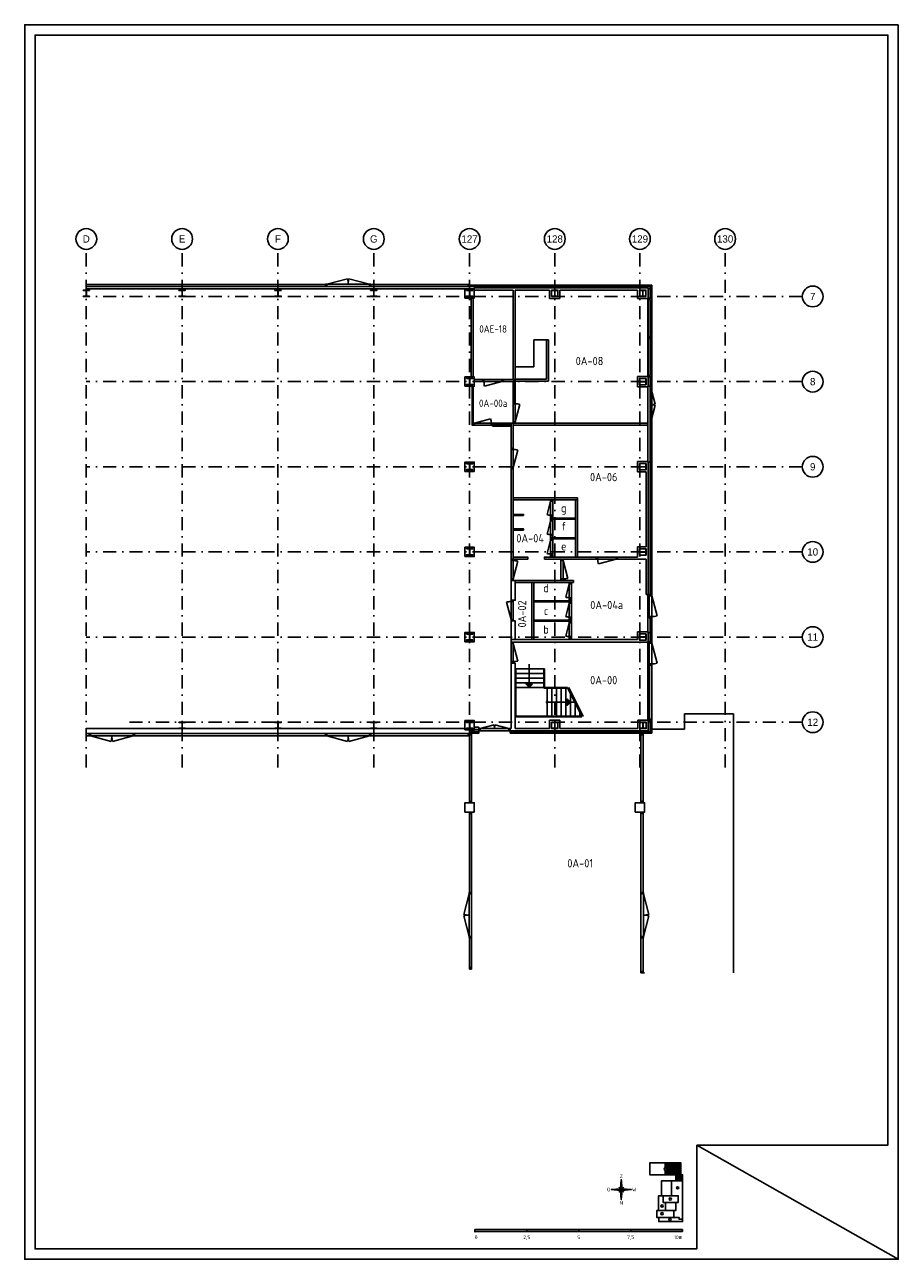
# Model space of a CAD drawing. Header units: millimetres. Extents: x 50336 to 92386, y 87937 to 147387.
import ezdxf
from ezdxf.enums import TextEntityAlignment as Align

# ---------------------------------------------------------------- set-up
doc = ezdxf.new("R2010")
doc.units = ezdxf.units.MM
doc.header["$LTSCALE"] = 50
doc.linetypes.add('DASHDOT', pattern=[25.4, 12.7, -6.35, 0, -6.35])
doc.layers.get('0').update_dxf_attribs({"linetype": 'CONTINUOUS'})
for name, color, linetype in [('04---0-A_5MMTEKST', 4, 'CONTINUOUS'), ('09---0-A_STRAMIEN', 1, 'DASHDOT'), ('74---0--INRSANITAIR', 1, 'CONTINUOUS'), ('AL21----', 6, 'CONTINUOUS'), ('AL22----', 2, 'CONTINUOUS'), ('AL24----', 6, 'CONTINUOUS'), ('AL28----', 3, 'CONTINUOUS'), ('AL31----', 5, 'CONTINUOUS'), ('AL32----', 4, 'CONTINUOUS'), ('BL$2----_Kader-modelspace', 1, 'CONTINUOUS'), ('BL$5----', 1, 'CONTINUOUS'), ('BL$6----', 1, 'CONTINUOUS'), ('BL$8----_TEKST', 3, 'CONTINUOUS')]:
    doc.layers.add(name, color=color, linetype=linetype)
doc.styles.add('5', font='BUROTEXT', dxfattribs={"height": 1000})
doc.styles.add('BURO-012', font='isocp.shx', dxfattribs={"height": 1.2})
doc.styles.add('BURO-025', font='isocp.shx', dxfattribs={"height": 125})
doc.styles.add('BURO-035', font='isocp.shx', dxfattribs={"height": 175})

# ---------------------------------------------------------------- blocks, each defined once
blk = doc.blocks.new('H30DEURE')
blk.add_line((0, 0), (0.966, 0.259))
blk.add_arc((0, 0), 1, 0, 15)
blk = doc.blocks.new('DEUR1020')
at = {"layer": 'AL32----'}
for p, q in [((67, 100), (953, 100)), ((67, 0), (953, 0))]:
    blk.add_line(p, q, dxfattribs=at)
for points in [[(0, 0), (67, 0), (67, 100), (0, 100)], [(1020, 0), (953, 0), (953, 100), (1020, 100)]]:
    blk.add_lwpolyline(points, close=True, dxfattribs=at)
at = {"layer": 'AL32----', "xscale": 886, "yscale": 886, "zscale": 886}
blk.add_blockref('H30DEURE', (67, 100), dxfattribs=at)
blk = doc.blocks.new('DEUR1000')
at = {"layer": 'AL32----'}
for p, q in [((67, 100), (933, 100)), ((67, 0), (933, 0))]:
    blk.add_line(p, q, dxfattribs=at)
for points in [[(0, 0), (67, 0), (67, 100), (0, 100)], [(1000, 0), (933, 0), (933, 100), (1000, 100)]]:
    blk.add_lwpolyline(points, close=True, dxfattribs=at)
at = {"layer": 'AL32----', "xscale": 866, "yscale": 866, "zscale": 866}
blk.add_blockref('H30DEURE', (67, 100), dxfattribs=at)
blk = doc.blocks.new('HE310A')
blk.add_lwpolyline([(-150, 139.5), (-150, 155), (150, 155), (150, 139.5), (31.5, 139.5, 0.4142136), (4.5, 112.5), (4.5, -112.5, 0.4142136), (31.5, -139.5), (150, -139.5), (150, -155), (-150, -155), (-150, -139.5), (-31.5, -139.5, 0.4142136), (-4.5, -112.5), (-4.5, 112.5, 0.4142136), (-31.5, 139.5)], format="xyb", close=True)
blk = doc.blocks.new('H3132051')
at = {"layer": 'AL31----'}
for p, q in [((67, 114), (2113, 114)), ((67, 0), (2113, 0))]:
    blk.add_line(p, q, dxfattribs=at)
for points in [[(0, 0), (67, 0), (67, 114), (0, 114)], [(2180, 0), (2113, 0), (2113, 114), (2180, 114)]]:
    blk.add_lwpolyline(points, close=True, dxfattribs=at)
at = {"layer": 'AL31----', "yscale": 1023, "zscale": 1023}
for p, xscale in [((67, 114), 1023), ((2113, 114), -1023)]:
    blk.add_blockref('H30DEURE', p, dxfattribs=dict(at, xscale=xscale))
blk = doc.blocks.new('H323D1500')
at = {"layer": 'AL32----'}
for p, q in [((67, 100), (1433, 100)), ((67, 0), (1433, 0))]:
    blk.add_line(p, q, dxfattribs=at)
for points in [[(0, 0), (67, 0), (67, 100), (0, 100)], [(1500, 0), (1433, 0), (1433, 100), (1500, 100)]]:
    blk.add_lwpolyline(points, close=True, dxfattribs=at)
at = {"layer": 'AL32----', "yscale": 683, "zscale": 683}
for p, xscale in [((67, 100), 683), ((1433, 100), -683)]:
    blk.add_blockref('H30DEURE', p, dxfattribs=dict(at, xscale=xscale))
blk = doc.blocks.new('DEUR800')
at = {"layer": 'AL32----'}
for p, q in [((67, 100), (733, 100)), ((67, 0), (733, 0))]:
    blk.add_line(p, q, dxfattribs=at)
for points in [[(0, 0), (67, 0), (67, 100), (0, 100)], [(733, 0), (800, 0), (800, 100), (733, 100)]]:
    blk.add_lwpolyline(points, close=True, dxfattribs=at)
at = {"layer": 'AL32----', "xscale": 666, "yscale": 666, "zscale": 666}
blk.add_blockref('H30DEURE', (67, 100), dxfattribs=at)
blk = doc.blocks.new('H322G891')
at = {"layer": 'AL32----'}
for p, q in [((67, 150), (824.66, 150)), ((67, 75), (824.66, 75)), ((67, 0), (824.66, 0))]:
    blk.add_line(p, q, dxfattribs=at)
for points in [[(0, 0), (67, 0), (67, 150), (0, 150)], [(891.66, 0), (824.66, 0), (824.66, 150), (891.66, 150)]]:
    blk.add_lwpolyline(points, close=True, dxfattribs=at)
blk = doc.blocks.new('DEUR935')
at = {"layer": 'AL32----'}
for p, q in [((868, 100), (67, 100)), ((868, 0), (67, 0))]:
    blk.add_line(p, q, dxfattribs=at)
for points in [[(67, 100), (0, 100), (0, 0), (67, 0)], [(935, 100), (868, 100), (868, 0), (935, 0)]]:
    blk.add_lwpolyline(points, close=True, dxfattribs=at)
at = {"layer": 'AL32----', "xscale": -801, "yscale": 801, "zscale": 801, "rotation": 180}
blk.add_blockref('H30DEURE', (67, 0), dxfattribs=at)
blk = doc.blocks.new('H322G1000')
at = {"layer": 'AL32----'}
for p, q in [((67, 100), (953, 100)), ((67, 50), (953, 50)), ((67, 0), (953, 0))]:
    blk.add_line(p, q, dxfattribs=at)
for points in [[(0, 0), (67, 0), (67, 100), (0, 100)], [(1020, 0), (953, 0), (953, 100), (1020, 100)]]:
    blk.add_lwpolyline(points, close=True, dxfattribs=at)
blk = doc.blocks.new('H3131000')
at = {"layer": 'AL31----'}
for p, q in [((1033, 373), (67, 114)), ((67, 114), (1067, 114)), ((67, 0), (1067, 0))]:
    blk.add_line(p, q, dxfattribs=at)
for points in [[(0, 0), (67, 0), (67, 114), (0, 114)], [(1134, 0), (1067, 0), (1067, 114), (1134, 114)]]:
    blk.add_lwpolyline(points, close=True, dxfattribs=at)
blk.add_arc((67, 114), 1000, 0, 15, dxfattribs=at)
blk = doc.blocks.new('Ruimtenr')
at = {"style": 'BURO-035'}
blk.add_attdef('LOKATIENUMMER', text='', height=1, dxfattribs=at).set_placement((0, 0), align=Align.MIDDLE_CENTER)
at = {"color": 2, "style": 'BURO-025', "flags": 1}
blk.add_attdef('GEB-LOK-NUMMER', text='', height=0.75, dxfattribs=at).set_placement((0, -0.25), align=Align.MIDDLE_CENTER)
blk = doc.blocks.new('*U19', base_point=(80977.5, 127212.5))
at = {"color": 0}
for p, q in [((80940, 128033), (80940, 128100)), ((80940, 128100), (81015, 128100)), ((80940, 126392), (80940, 128033)), ((81015, 128033), (80940, 128033)), ((80977.5, 126392, 67), (80977.5, 128033, 67)), ((81015, 128100), (81015, 128033)), ((81015, 126392), (81015, 128033)), ((80940, 126325), (80940, 126392)), ((80940, 126392), (81015, 126392)), ((81015, 126325), (80940, 126325)), ((81015, 126392), (81015, 126325))]:
    blk.add_line(p, q, dxfattribs=at)
blk = doc.blocks.new('*U20', base_point=(80978, 129088))
at = {"color": 0}
for p, q in [((80940, 129975), (80940, 129908)), ((81015, 129975), (80940, 129975)), ((80940, 129908), (81015, 129908)), ((80940, 128267), (80940, 129908)), ((80978, 129908), (81190, 129115)), ((81015, 129908), (81015, 129975)), ((81015, 128267), (81015, 129908)), ((80978, 128267), (81190, 129060)), ((80940, 128200), (80940, 128267)), ((80940, 128267), (81015, 128267)), ((81015, 128200), (80940, 128200)), ((81015, 128267), (81015, 128200))]:
    blk.add_line(p, q, dxfattribs=at)
for centre, start, end in [((80978, 129908), 270, 285), ((80978, 128267), 75, 90)]:
    blk.add_arc(centre, 820, start, end, dxfattribs=at)
blk = doc.blocks.new('PAAL')
at = {"layer": 'AL28----'}
blk.add_lwpolyline([(-225, -225), (225, -225), (225, 225), (-225, 225)], close=True, dxfattribs=at)
blk = doc.blocks.new('Ref_A0-P')
at = {"layer": 'BL$2----_Kader-modelspace', "color": 9}
for p, q in [((841, 0), (647, 110)), ((647, 110), (841, 0))]:
    blk.add_line(p, q, dxfattribs=at)
at = {"layer": 'BL$2----_Kader-modelspace', "color": 1}
blk.add_lwpolyline([(841, 1189), (841, 0), (0, 0), (0, 1189)], close=True, dxfattribs=at)
at = {"layer": 'BL$2----_Kader-modelspace', "color": 9}
blk.add_lwpolyline([(647, 110), (647, 10), (10, 10), (10, 1179), (831, 1179), (831, 110)], close=True, dxfattribs=at)
blk = doc.blocks.new('Kompaspijl')
for p, q in [((9.6, 0), (-9.6, 0)), ((-9.6, 0), (-0.8, -0.8)), ((-9.5, 0), (-9.5, 0)), ((-9.4, 0), (-9.4, 0)), ((-9.3, 0), (-9.3, 0)), ((-9.2, 0), (-9.2, 0)), ((-9, 0.1), (-9, 0)), ((-8.9, 0.1), (-8.9, 0)), ((-8.8, 0.1), (-8.8, 0)), ((-8.7, 0.1), (-8.7, 0)), ((-8.6, 0.1), (-8.6, 0)), ((-8.4, 0.1), (-8.4, 0)), ((-8.3, 0.1), (-8.3, 0)), ((-8.2, 0.1), (-8.2, 0)), ((-8.1, 0.1), (-8.1, 0)), ((-8, 0.1), (-8, 0)), ((-7.8, 0.2), (-7.8, 0)), ((-7.7, 0.2), (-7.7, 0)), ((-7.6, 0.2), (-7.6, 0)), ((-7.5, 0.2), (-7.5, 0)), ((-7.4, 0.2), (-7.4, 0)), ((-7.2, 0.2), (-7.2, 0)), ((-7.1, 0.2), (-7.1, 0)), ((-7, 0.2), (-7, 0)), ((-6.9, 0.2), (-6.9, 0)), ((-6.8, 0.3), (-6.8, 0)), ((-6.6, 0.3), (-6.6, 0)), ((-6.5, 0.3), (-6.5, 0)), ((-6.4, 0.3), (-6.4, 0)), ((-6.3, 0.3), (-6.3, 0)), ((-6.2, 0.3), (-6.2, 0)), ((-6, 0.3), (-6, 0)), ((-5.9, 0.3), (-5.9, 0)), ((-5.8, 0.3), (-5.8, 0)), ((-5.7, 0.4), (-5.7, 0)), ((-5.6, 0.4), (-5.6, 0)), ((-5.4, 0.4), (-5.4, 0)), ((-5.3, 0.4), (-5.3, 0)), ((-5.2, 0.4), (-5.2, 0)), ((-5.1, 0.4), (-5.1, 0)), ((-5, 0.4), (-5, 0)), ((-4.8, 0.4), (-4.8, 0)), ((-4.7, 0.4), (-4.7, 0)), ((-4.6, 0.5), (-4.6, 0)), ((-4.5, 0.5), (-4.5, 0)), ((-4.4, 0.5), (-4.4, 0)), ((-4.2, 0.5), (-4.2, 0)), ((-4.1, 0.5), (-4.1, 0)), ((-4, 0.5), (-4, 0)), ((-3.9, 0.5), (-3.9, 0)), ((-3.8, 0.5), (-3.8, 0)), ((-3.6, 0.5), (-3.6, 0)), ((-3.5, 0.6), (-3.5, 0)), ((-3.4, 0.6), (-3.4, 0)), ((-3.3, 0.6), (-3.3, 0)), ((-3.2, 0.6), (-3.2, 0)), ((-3, 0.6), (-3, 0)), ((-2.9, 0.6), (-2.9, 0)), ((-2.8, 0.6), (-2.8, 0)), ((-2.7, 0.6), (-2.7, 0)), ((-2.6, 0.6), (-2.6, 0)), ((2.4, 2.4), (-2.4, -2.4)), ((2.4, -2.4), (-2.4, 2.4)), ((-2.4, 0.7), (-2.4, 0)), ((-2.3, 0.7), (-2.3, 0)), ((-2.2, 0.7), (-2.2, 0)), ((-2.1, 0.7), (-2.1, 0)), ((-2, 0.7), (-2, 0)), ((-1.8, 0.7), (-1.8, 0)), ((-1.7, 0.7), (-1.7, 0)), ((-1.6, 0.7), (-1.6, 0)), ((-1.5, 0.7), (-1.5, 0)), ((-1.4, 0.7), (-1.4, 0)), ((-1.2, 0.8), (-1.2, 0)), ((-1.1, 0.8), (-1.1, 0)), ((-1, 0.8), (-1, 0)), ((-0.9, 0.8), (-0.9, 0)), ((-0.8, 0.8), (0, 9.6)), ((-0.8, 0.8), (-0.8, 0)), ((-0.6, 0.6), (-0.6, 0)), ((-0.5, 0.5), (-0.5, 0)), ((-0.4, 0.4), (-0.4, 0)), ((-0.3, 0.3), (-0.3, 0)), ((-0.2, 0.2), (-0.2, 0)), ((0, -9.6), (0, 9.6)), ((0, 0), (0, 0)), ((0.1, 8.7), (0.1, 0.1)), ((0.2, 7.4), (0.2, 0.2)), ((0.3, 6.1), (0.3, 0.3)), ((0.4, 4.8), (0.4, 0.4)), ((0.6, 3.4), (0.6, 0.6)), ((0.7, 2.1), (0.7, 0.7)), ((0.8, 0.8), (9.6, 0)), ((-0.8, -0.8), (-0.8, -1.2)), ((-0.6, -0.6), (-0.6, -2.6)), ((-0.5, -0.5), (-0.5, -3.9)), ((-0.4, -0.4), (-0.4, -5.2)), ((-0.3, -0.3), (-0.3, -6.5)), ((-0.2, -0.2), (-0.2, -7.8)), ((0, 0), (0, -9.2)), ((0.8, -0.8), (0, -9.6)), ((0.1, 0), (0.1, -0.1)), ((0.2, 0), (0.2, -0.2)), ((0.3, 0), (0.3, -0.3)), ((0.4, 0), (0.4, -0.4)), ((0.6, 0), (0.6, -0.6)), ((0.7, 0), (0.7, -0.7)), ((0.8, 0), (0.8, -0.8)), ((0.9, 0), (0.9, -0.8)), ((1, 0), (1, -0.8)), ((1.2, 0), (1.2, -0.8)), ((1.3, 0), (1.3, -0.8)), ((1.4, 0), (1.4, -0.7)), ((1.5, 0), (1.5, -0.7)), ((1.6, 0), (1.6, -0.7)), ((1.8, 0), (1.8, -0.7)), ((1.9, 0), (1.9, -0.7)), ((2, 0), (2, -0.7)), ((2.1, 0), (2.1, -0.7)), ((2.2, 0), (2.2, -0.7)), ((2.4, 0), (2.4, -0.7)), ((2.5, 0), (2.5, -0.6)), ((2.6, 0), (2.6, -0.6)), ((2.7, 0), (2.7, -0.6)), ((2.8, 0), (2.8, -0.6)), ((3, 0), (3, -0.6)), ((3.1, 0), (3.1, -0.6)), ((3.2, 0), (3.2, -0.6)), ((3.3, 0), (3.3, -0.6)), ((3.4, 0), (3.4, -0.6)), ((3.6, 0), (3.6, -0.5)), ((3.7, 0), (3.7, -0.5)), ((3.8, 0), (3.8, -0.5)), ((3.9, 0), (3.9, -0.5)), ((4, 0), (4, -0.5)), ((4.2, 0), (4.2, -0.5)), ((4.3, 0), (4.3, -0.5)), ((4.4, 0), (4.4, -0.5)), ((4.5, 0), (4.5, -0.5)), ((4.6, 0), (4.6, -0.5)), ((4.8, 0), (4.8, -0.4)), ((4.9, 0), (4.9, -0.4)), ((5, 0), (5, -0.4)), ((5.1, 0), (5.1, -0.4)), ((5.2, 0), (5.2, -0.4)), ((5.4, 0), (5.4, -0.4)), ((5.5, 0), (5.5, -0.4)), ((5.6, 0), (5.6, -0.4)), ((5.7, 0), (5.7, -0.4)), ((5.8, 0), (5.8, -0.3)), ((6, 0), (6, -0.3)), ((6.1, 0), (6.1, -0.3)), ((6.2, 0), (6.2, -0.3)), ((6.3, 0), (6.3, -0.3)), ((6.4, 0), (6.4, -0.3)), ((6.6, 0), (6.6, -0.3)), ((6.7, 0), (6.7, -0.3)), ((6.8, 0), (6.8, -0.3)), ((6.9, 0), (6.9, -0.2)), ((7, 0), (7, -0.2)), ((7.2, 0), (7.2, -0.2)), ((7.3, 0), (7.3, -0.2)), ((7.4, 0), (7.4, -0.2)), ((7.5, 0), (7.5, -0.2)), ((7.6, 0), (7.6, -0.2)), ((7.8, 0), (7.8, -0.2)), ((7.9, 0), (7.9, -0.2)), ((8, 0), (8, -0.1)), ((8.1, 0), (8.1, -0.1)), ((8.2, 0), (8.2, -0.1)), ((8.4, 0), (8.4, -0.1)), ((8.5, 0), (8.5, -0.1)), ((8.6, 0), (8.6, -0.1)), ((8.7, 0), (8.7, -0.1)), ((8.8, 0), (8.8, -0.1)), ((9, 0), (9, -0.1)), ((9.1, 0), (9.1, 0)), ((9.2, 0), (9.2, 0)), ((9.3, 0), (9.3, 0)), ((9.4, 0), (9.4, 0)), ((9.6, 0), (9.6, 0))]:
    blk.add_line(p, q)
for points in [[(0, 0), (-0.8, 0.8), (-9.6, 0), (0, 0)], [(0, 0), (-0.8, -0.8), (0, -9.6)], [(0, 0), (0.8, 0.8), (0, 9.6)], [(0, 0), (0.8, -0.8), (9.6, 0), (0, 0)]]:
    blk.add_lwpolyline(points, close=True)
at = {"style": 'BURO-035'}
for tag, p in [('KR-1', (0, 12.8)), ('KR-4', (-12, 0)), ('KR-2', (12.4, 0)), ('KR-3', (0, -12.8))]:
    blk.add_attdef(tag, text='', height=3.5, dxfattribs=at).set_placement(p, align=Align.MIDDLE_CENTER)
blk = doc.blocks.new('TR_50')
at = {"layer": 'BL$6----'}
for p, q in [((183.4, 71.6), (183.4, 66.8)), ((183.4, 64.6), (183.4, 60.1)), ((193.5, 54.4), (200.1, 54.4)), ((200.1, 7.5), (0.1, 7.5)), ((0.1, 7.5), (0.1, 5.5)), ((0.1, 5.5), (200.1, 5.5)), ((50.1, 7.5), (50.1, 5.5)), ((100.1, 7.5), (100.1, 5.5)), ((150.1, 7.5), (150.1, 5.5)), ((200.1, 5.5), (200.1, 7.5))]:
    blk.add_line(p, q, dxfattribs=at)
for points in [[(198.4, 60.1), (198.4, 71.6), (168.5, 71.6), (168.5, 60.1)], [(200.1, 17.3), (196.7, 17.3), (196.7, 19.1), (191.5, 19.1), (191.5, 25.7), (193.4, 25.7), (193.4, 33.5), (195.9, 33.5), (195.9, 40), (189.3, 40), (189.3, 54.4), (193.5, 54.4), (193.5, 60.1), (200.1, 60.1)], [(189.3, 54.4), (189.3, 40), (179.9, 40), (179.9, 54.4)], [(177.1, 40), (181.3, 40), (181.3, 33.5), (183.6, 33.5), (183.6, 25.7), (177, 25.7), (177, 40)], [(195.9, 40), (195.9, 33.5), (181.3, 33.5), (181.3, 40)], [(191.5, 25.7), (191.5, 19.1), (175.1, 19.1), (175.1, 25.7)], [(191.5, 19.1), (196.7, 19.1), (196.7, 17.3), (200.1, 17.3), (200.1, 15), (177.1, 15), (177.1, 19.1)]]:
    blk.add_lwpolyline(points, close=True, dxfattribs=at)
for centre in [(183.4, 65.7), (195.3, 47.6), (188.2, 36.8), (180.3, 30.1), (180.3, 22.6), (187.9, 17.1)]:
    blk.add_circle(centre, 1.08, dxfattribs=at)
blk.add_point((0.1, 5.5), dxfattribs=at)
blk.add_point((0.1, 5.5), dxfattribs=at)
for points in [[(50.1, 7.5), (50.1, 5.5), (100.1, 7.5), (100.1, 5.5)], [(150.1, 7.5), (150.1, 5.5), (200.1, 7.5), (200.1, 5.5)]]:
    blk.add_solid(points, dxfattribs=at)
at = {"layer": 'BL$5----'}
ref = blk.add_blockref('Kompaspijl', (141, 45.9), dxfattribs=at)
ref.add_attrib('KR-1', 'Z', dxfattribs={"height": 3.5, "style": 'BURO-035'}).set_placement((141, 58.7), align=Align.MIDDLE_CENTER)
ref.add_attrib('KR-2', 'W', dxfattribs={"height": 3.5, "style": 'BURO-035'}).set_placement((153.4, 45.9), align=Align.MIDDLE_CENTER)
ref.add_attrib('KR-3', 'N', dxfattribs={"height": 3.5, "style": 'BURO-035'}).set_placement((141, 33.1), align=Align.MIDDLE_CENTER)
ref.add_attrib('KR-4', 'O', dxfattribs={"height": 3.5, "style": 'BURO-035'}).set_placement((129, 45.9), align=Align.MIDDLE_CENTER)
at = {"layer": 'BL$6----', "style": 'BURO-012'}
for s, p in [('A', (183.4, 65.7)), ('B', (195.3, 47.6)), ('C', (188.2, 36.8)), ('C', (180.3, 30.1)), ('D', (180.3, 22.6)), ('E', (187.9, 17.1))]:
    blk.add_text(s, height=1.2, dxfattribs=at).set_placement(p, align=Align.MIDDLE)
at = {"layer": 'BL$6----', "style": 'BURO-035'}
blk.add_text('0', height=3.5, dxfattribs=at).set_placement((0, 0), align=Align.MIDDLE_LEFT)
for s, p in [('2,5', (50.1, 0)), ('5', (100.1, -0.1)), ('7,5', (150.1, 0.1))]:
    blk.add_text(s, height=3.5, dxfattribs=at).set_placement(p, align=Align.MIDDLE_CENTER)
blk.add_text('10m', height=3.5, dxfattribs=at).set_placement((200, 0), align=Align.MIDDLE_RIGHT)

msp = doc.modelspace()

# ---------------------------------------------------------------- hatches: boundary and pattern name
at = {"layer": 'BL$6----'}
h = msp.add_hatch(dxfattribs=at)
h.set_pattern_fill('ANSI31', color=256, scale=10)
h.paths.add_polyline_path([(81919, 92578), (81172, 92578), (81172, 92338, -0.405061), (81225, 92284, -0.405061), (81172, 92230), (81172, 92003), (81919, 92003)])
h = msp.add_hatch(dxfattribs=at)
h.set_pattern_fill('ANSI31', color=256, scale=10)
h.paths.add_polyline_path([(82007, 92003), (81675, 92003), (81675, 91718), (82007, 91718)])

# ---------------------------------------------------------------- linework, layer by layer
at = {"layer": '09---0-A_STRAMIEN'}
for p, q in [((53300, 111612), (53300, 136566)), ((57912, 111612), (57912, 136566)), ((62525, 111612), (62525, 136566)), ((67138, 111612), (67138, 136566)), ((71750, 111612), (71750, 136566)), ((75850, 111612), (75850, 136566)), ((79950, 111612), (79950, 136566)), ((84050, 111612), (84050, 136566)), ((87766, 134300), (53300, 134300)), ((87766, 130200), (53300, 130200)), ((87766, 126100), (53300, 126100)), ((87766, 122000), (53300, 122000)), ((87766, 117900), (53300, 117900)), ((87766, 113800), (55366, 113800))]:
    msp.add_line(p, q, dxfattribs=at)
at = {"layer": '09---0-A_STRAMIEN', "linetype": 'Continuous'}
for centre in [(53300, 137070), (57912, 137070), (62525, 137070), (67138, 137070), (71750, 137070), (75850, 137070), (79950, 137070), (84050, 137070), (88266, 134300), (88266, 130200), (88266, 126100), (88266, 122000), (88266, 117900), (88266, 113800)]:
    msp.add_circle(centre, 500, dxfattribs=at)
at = {"layer": '74---0--INRSANITAIR'}
for p, q in [((74850, 132220), (75550, 132220)), ((74850, 132220), (74850, 130920)), ((75450, 132220), (75450, 130320)), ((75550, 132220), (75550, 130220)), ((73950, 130920), (74850, 130920)), ((73950, 130320), (75450, 130320)), ((73950, 130220), (75550, 130220))]:
    msp.add_line(p, q, dxfattribs=at)
at = {"layer": 'AL21----'}
for p, q in [((80440, 129975), (80345, 129975)), ((80440, 126325), (80345, 126325))]:
    msp.add_line(p, q, dxfattribs=at)
at = {"layer": 'AL21----', "linetype": 'Continuous'}
for p, q in [((80440, 129975), (80515, 129975)), ((80440, 128100), (80440, 128200)), ((80440, 128200), (80515, 128200)), ((80515, 128100), (80440, 128100)), ((80515, 128100), (80515, 128200)), ((84450, 114200), (82090, 114200)), ((82090, 114200), (82090, 113465)), ((84450, 101725), (84450, 114200)), ((82090, 113465), (80515, 113465))]:
    msp.add_line(p, q, dxfattribs=at)
at = {"layer": 'AL21----'}
for points in [[(80515, 134225), (80440, 134225), (80440, 134775), (80515, 134775)], [(80515, 130425), (80440, 130425), (80440, 129975), (80515, 129975)], [(80515, 126325), (80440, 126325), (80440, 119950), (80515, 119950)], [(80515, 118125), (80440, 118125), (80440, 117675), (80515, 117675)]]:
    msp.add_lwpolyline(points, close=True, dxfattribs=at)
at = {"layer": 'AL22----'}
for p, q in [((80340, 134710), (71975, 134710)), ((71975, 134710), (71975, 134610)), ((71975, 134610), (73850, 134610)), ((73850, 134610), (73850, 130300)), ((73950, 130300), (73950, 134610)), ((75600, 134610), (73950, 134610)), ((75600, 134610), (75600, 134200)), ((75700, 134610), (75700, 134300)), ((75700, 134610), (76000, 134610)), ((76000, 134300), (76000, 134610)), ((76100, 134610), (79840, 134610)), ((76100, 134200), (76100, 134610)), ((79840, 134610), (79840, 134200)), ((79940, 134610), (80240, 134610)), ((79940, 134610), (79940, 134300)), ((80240, 134300), (80240, 134610)), ((80340, 134200), (80340, 134710)), ((75600, 134200), (76100, 134200)), ((75700, 134300), (76000, 134300)), ((79840, 134200), (80340, 134200)), ((79940, 134300), (80240, 134300)), ((73850, 130300), (73950, 130300)), ((79835, 130450), (80345, 130450)), ((79835, 129950), (79835, 130450)), ((79935, 130350), (80245, 130350)), ((79935, 130050), (79935, 130350)), ((80245, 130350), (80245, 130050)), ((80345, 130450), (80345, 129950)), ((80345, 129950), (79835, 129950)), ((80245, 130050), (79935, 130050)), ((79835, 125850), (79835, 126350)), ((79835, 126350), (80345, 126350)), ((79935, 126250), (80245, 126250)), ((79935, 125950), (79935, 126250)), ((80245, 126250), (80245, 125950)), ((80345, 121750), (80345, 126350)), ((80245, 125850), (79835, 125850)), ((80245, 125950), (79935, 125950)), ((80245, 125850), (80245, 122250)), ((79835, 122250), (80245, 122250)), ((79835, 121750), (79835, 122250)), ((79935, 122150), (80245, 122150)), ((79935, 121850), (79935, 122150)), ((80245, 122150), (80245, 121850)), ((79835, 121750), (78870, 121750)), ((78870, 121750), (78870, 121650)), ((78870, 121650), (80245, 121650)), ((80245, 121850), (79935, 121850)), ((80245, 121650), (80245, 119950)), ((80345, 119950), (80345, 121750)), ((80245, 119950), (80345, 119950)), ((79835, 117775), (73750, 117775)), ((73750, 117775), (73750, 117650)), ((79835, 118150), (80345, 118150)), ((79835, 117775), (79835, 118150)), ((79935, 118050), (80245, 118050)), ((79935, 117750), (79935, 118050)), ((80245, 117750), (79935, 117750)), ((80245, 118050), (80245, 117750)), ((80345, 118150), (80345, 117650)), ((73750, 117650), (80345, 117650)), ((73750, 116650), (73750, 113490)), ((73950, 116650), (73750, 116650)), ((73950, 113490), (73950, 116650)), ((71975, 113555), (71975, 113455)), ((72200, 113555), (71975, 113555)), ((72200, 113555), (72200, 113275)), ((72200, 113455), (72200, 113555)), ((75600, 113490), (75600, 113900)), ((76100, 113900), (75600, 113900)), ((75700, 113800), (75700, 113490)), ((76000, 113800), (75700, 113800)), ((76000, 113490), (76000, 113800)), ((76100, 113490), (76100, 113900)), ((80350, 113900), (79850, 113900)), ((79850, 113490), (79850, 113900)), ((80250, 113800), (79950, 113800)), ((79950, 113800), (79950, 113490)), ((80250, 113490), (80250, 113800)), ((80350, 113390), (80350, 113900)), ((71975, 113455), (72200, 113455)), ((73750, 113490), (73700, 113490)), ((73700, 113490), (73700, 113275)), ((73700, 113425), (73700, 113275)), ((73700, 113390), (80350, 113390)), ((75600, 113490), (73950, 113490)), ((75700, 113490), (76000, 113490)), ((75850, 113490), (75700, 113490)), ((79850, 113490), (76100, 113490))]:
    msp.add_line(p, q, dxfattribs=at)
for points in [[(71925, 130425), (71925, 134225), (71825, 134225), (71825, 130425)], [(71975, 130200), (72375, 130200), (72375, 130300), (71975, 130300)], [(73375, 130200), (73950, 130200), (73950, 130300), (73375, 130300)], [(71930, 128100), (71930, 129975), (71880, 129975), (71880, 128100)], [(73850, 127000), (73850, 128200), (73750, 128200), (73750, 127000)], [(73850, 128100), (80330, 128100), (80330, 128200), (73850, 128200)], [(73750, 126000), (73750, 121650), (73850, 121650), (73850, 126000)], [(76950, 124605), (73850, 124605), (73850, 124505), (76950, 124505)], [(76950, 121750), (76950, 124505), (76850, 124505), (76850, 121750)], [(74350, 123755), (73850, 123755), (73850, 123805), (74350, 123805)], [(75750, 123705), (75750, 123620), (75650, 123620), (75650, 123705)], [(74350, 123055), (73850, 123055), (73850, 123105), (74350, 123105)], [(76850, 123570), (75650, 123570), (75650, 123620), (76850, 123620)], [(75750, 122770), (75750, 122685), (75650, 122685), (75650, 122770)], [(76850, 122635), (75650, 122635), (75650, 122685), (76850, 122685)], [(73850, 121650), (74550, 121650), (74550, 121750), (73850, 121750)], [(75350, 121650), (77850, 121650), (77850, 121750), (75350, 121750)], [(75750, 121835), (75750, 121750), (75650, 121750), (75650, 121835)], [(73750, 120630), (73750, 119675), (73950, 119675), (73950, 120630)], [(76750, 120630), (73950, 120630), (73950, 120530), (76750, 120530)], [(74850, 117775), (74850, 120530), (74750, 120530), (74750, 117775)], [(74850, 119595), (76650, 119595), (76650, 119645), (74850, 119645)], [(76550, 119730), (76550, 119645), (76650, 119645), (76650, 119730)], [(73750, 118675), (73750, 117775), (73950, 117775), (73950, 118675)], [(74850, 118660), (76650, 118660), (76650, 118710), (74850, 118710)], [(76550, 118795), (76550, 118710), (76650, 118710), (76650, 118795)], [(76550, 117860), (76550, 117775), (76650, 117775), (76650, 117860)]]:
    msp.add_lwpolyline(points, close=True, dxfattribs=at)
at = {"layer": 'AL24----', "linetype": 'Continuous'}
for p, q in [((74625, 116601), (74625, 115475)), ((75350, 116375), (73950, 116375)), ((75325, 116150), (73975, 116150)), ((75325, 116375), (75325, 115445)), ((75350, 115475), (75350, 116375)), ((75325, 115925), (73975, 115925)), ((75325, 115700), (73975, 115700)), ((75325, 115475), (73975, 115475)), ((76468, 115475), (75350, 115475)), ((75482, 115445), (75482, 114095)), ((75707, 115445), (75707, 114095)), ((75932, 115445), (75932, 114095)), ((76157, 115445), (76157, 114095)), ((76382, 115445), (76382, 114095)), ((75482, 114770), (76814, 114770)), ((76607, 115193), (76607, 114095)), ((76832, 114734), (76832, 114095)), ((77057, 114276), (77057, 114095))]:
    msp.add_line(p, q, dxfattribs=at)
at = {"layer": 'AL24----'}
for p, q in [((76468, 115475), (77158, 114070)), ((76527, 115470), (77214, 114070))]:
    msp.add_line(p, q, dxfattribs=at)
at = {"layer": 'AL24----', "linetype": 'Continuous'}
for points in [[(73950, 116375), (73950, 114065)], [(73975, 116375), (73975, 114095)], [(75325, 115445), (76483, 115445)], [(73950, 114065), (77145, 114065)], [(73975, 114095), (77145, 114095)]]:
    msp.add_lwpolyline(points, dxfattribs=at)
for points in [[(74784, 115634), (74625, 115475), (74466, 115634)], [(76448, 114929), (76607, 114770), (76448, 114611)]]:
    msp.add_lwpolyline(points, close=True, dxfattribs=at)
msp.add_circle((75482, 114770), 37.1, dxfattribs=at)
at = {"layer": 'AL24----'}
for points in [[(74784, 115634), (74466, 115634), (74625, 115475)], [(76607, 114770), (76448, 114929), (76448, 114611)]]:
    msp.add_solid(points, dxfattribs=at)
at = {"layer": 'AL28----'}
for p, q in [((80515, 134775), (80515, 134850)), ((80330, 130425), (80330, 134225)), ((80330, 126350), (80330, 129950)), ((80515, 119950), (80330, 119950)), ((80330, 118125), (80330, 119950)), ((80340, 118125), (80515, 118125)), ((80330, 113900), (80330, 117675)), ((80340, 117675), (80515, 117675)), ((53300, 113500), (55366, 113500)), ((55366, 113500), (71525, 113500))]:
    msp.add_line(p, q, dxfattribs=at)
for points in [[(71525, 134675), (53300, 134675)], [(80515, 134850), (71750, 134850), (71750, 134775), (80515, 134775)]]:
    msp.add_lwpolyline(points, dxfattribs=at)
for points in [[(71525, 134225), (71975, 134225), (71975, 134675), (71525, 134675)], [(71525, 129975), (71975, 129975), (71975, 130425), (71525, 130425)], [(71525, 125875), (71975, 125875), (71975, 126325), (71525, 126325)], [(71525, 121775), (71975, 121775), (71975, 122225), (71525, 122225)], [(71525, 117675), (71975, 117675), (71975, 118125), (71525, 118125)], [(71525, 113425), (71975, 113425), (71975, 113875), (71525, 113875)], [(80346, 113882), (80346, 113807), (80440, 113807), (80440, 113275), (80515, 113275), (80515, 113882)], [(71750, 113275), (72200, 113275), (72200, 113350), (71750, 113350)], [(73700, 113275), (80440, 113275), (80440, 113350), (73700, 113350)]]:
    msp.add_lwpolyline(points, close=True, dxfattribs=at)
at = {"layer": 'AL31----'}
for p, q in [((71675, 134775), (71675, 134875)), ((80340, 134675), (80465, 134675)), ((80340, 130425), (80340, 134225)), ((80515, 134225), (80340, 134225)), ((80440, 134150), (80340, 134150)), ((80440, 134150), (80440, 130500)), ((80515, 134225), (80515, 130425)), ((80340, 132375), (80440, 132375)), ((80340, 132325), (80440, 132325)), ((80340, 132275), (80440, 132275)), ((80340, 130500), (80440, 130500)), ((80340, 130425), (80515, 130425)), ((80440, 118816), (80440, 118125)), ((80515, 118816), (80515, 118125)), ((80415, 113882), (80415, 116541)), ((80415, 116541), (80515, 116541)), ((80515, 116541), (80515, 113882)), ((80415, 113950), (80515, 113950)), ((80415, 113882), (80515, 113882)), ((71675, 113150), (71675, 113250)), ((71750, 109925), (71750, 113275)), ((71850, 113275), (71750, 113275)), ((71850, 113200), (71750, 113200)), ((71850, 113275), (71850, 109925)), ((80000, 113275), (80000, 109925)), ((80000, 113275), (80100, 113275)), ((80000, 113200), (80100, 113200)), ((80100, 113275), (80100, 109925)), ((71750, 110000), (71850, 110000)), ((80100, 110000), (80000, 110000)), ((71750, 109925), (71850, 109925)), ((71750, 105600), (71750, 109475)), ((71850, 109475), (71750, 109475)), ((71850, 109400), (71750, 109400)), ((71850, 109475), (71850, 105600)), ((80100, 109925), (80000, 109925)), ((80000, 109475), (80000, 105600)), ((80000, 109475), (80100, 109475)), ((80000, 109400), (80100, 109400)), ((80100, 109475), (80100, 105600)), ((71750, 101910), (71750, 103420)), ((71850, 103420), (71850, 101910)), ((80000, 101725), (80000, 103420)), ((80100, 103420), (80100, 101725)), ((71750, 101985), (71850, 101985)), ((71750, 101910), (71850, 101910)), ((80000, 101800), (80100, 101800)), ((80000, 101725), (80175, 101725))]:
    msp.add_line(p, q, dxfattribs=at)
for points in [[(64818, 134875), (64818, 134775), (53300, 134775)], [(53300, 134875), (64818, 134875)], [(71750, 113250), (71750, 113150), (53300, 113150)], [(53300, 113250), (71750, 113250)]]:
    msp.add_lwpolyline(points, dxfattribs=at)
msp.add_lwpolyline([(71750, 134875), (66998, 134875), (66998, 134775), (71750, 134775)], close=True, dxfattribs=at)

# ---------------------------------------------------------------- block references
for name, p in [('H3132051', (64818, 134775)), ('H322G891', (72858, 128050)), ('H323D1500', (72200, 113390)), ('PAAL', (71750, 109700)), ('PAAL', (79950, 109700))]:
    msp.add_blockref(name, p)
for name, p, rotation in [('DEUR1000', (73375, 130300), 180), ('H322G1000', (73950, 129200), 90), ('DEUR1020', (76150, 121650), 270), ('DEUR1020', (78870, 121750), 180), ('DEUR1000', (73850, 118675), 90), ('H3131000', (80401, 119950), 270), ('DEUR1000', (73750, 117650), 270), ('H3131000', (80401, 117675), 270), ('H3132051', (80000, 105600), 270)]:
    msp.add_blockref(name, p, dxfattribs=dict(rotation=rotation))
at = {"xscale": -1}
for name, p, rotation in [('DEUR1000', (73850, 128200), 270), ('DEUR935', (71923, 128200), 180), ('DEUR1000', (73750, 126000), 270), ('DEUR800', (75750, 124505), 90), ('DEUR800', (75750, 123570), 90), ('DEUR800', (75750, 122635), 90), ('DEUR1020', (73750, 120630), 270), ('DEUR800', (76650, 120530), 90), ('DEUR800', (76650, 119595), 90), ('DEUR800', (76650, 118660), 90), ('H3132051', (53440, 113250), 180), ('H3132051', (64818, 113250), 180), ('H3132051', (71850, 105600), 90)]:
    msp.add_blockref(name, p, dxfattribs=dict(at, rotation=rotation))
at = {"layer": 'AL28----'}
for p in [(53300, 134455), (57912, 134455), (62525, 134455), (67138, 134455), (71750, 134455), (75850, 134455), (80090, 134455), (71750, 130205), (71750, 126105), (71750, 122005), (71750, 117905), (57912, 113645), (62525, 113645), (67138, 113645), (71750, 113645), (75850, 113645), (80100, 113645)]:
    msp.add_blockref('HE310A', p, dxfattribs=at)
at = {"layer": 'AL28----', "rotation": 90}
for p in [(80090, 130200), (80090, 126100), (80090, 122000), (80090, 117900)]:
    msp.add_blockref('HE310A', p, dxfattribs=at)
at = {"layer": 'AL31----'}
for name, p in [('*U20', (80478, 129088)), ('*U19', (80478, 127212))]:
    msp.add_blockref(name, p, dxfattribs=at)
at = {"layer": 'BL$2----_Kader-modelspace', "xscale": 50, "yscale": 50, "zscale": 50}
msp.add_blockref('Ref_A0-P', (50336, 87937), dxfattribs=at)
at = {"layer": 'BL$6----', "xscale": 50, "yscale": 50, "zscale": 50}
msp.add_blockref('TR_50', (72000, 89000), dxfattribs=at)
at = {"layer": 'BL$8----_TEKST', "linetype": 'Continuous'}
for p, xscale, yscale, zscale, values in [((72884, 132735), 350, 350, 350, {'LOKATIENUMMER': '0AE-18'}), ((77522, 131192), 400, 400, 400, {'LOKATIENUMMER': '0A-08'}), ((72884, 129159), 350, 350, 350, {'LOKATIENUMMER': '0A-00a'}), ((78206, 125604), 400, 400, 400, {'LOKATIENUMMER': '0A-06'}), ((76284, 124112), 400, 400, 400, {'LOKATIENUMMER': 'g'}), ((76284, 123239), 400, 400, 400, {'LOKATIENUMMER': 'f'}), ((74665, 122658), 400, 400, 400, {'LOKATIENUMMER': '0A-04'}), ((76284, 122275), 400, 400, 400, {'LOKATIENUMMER': 'e'}), ((75431, 120260), 400, 400, 400, {'LOKATIENUMMER': 'd'}), ((78350, 119444), 400, 400, 400, {'LOKATIENUMMER': '0A-04a'}), ((75431, 119162), 400, 400, 400, {'LOKATIENUMMER': 'c'}), ((75431, 118266), 400, 400, 400, {'LOKATIENUMMER': 'b'}), ((78206, 115826), 400, 400, 400, {'LOKATIENUMMER': '0A-00'})]:
    msp.add_blockref('Ruimtenr', p, dxfattribs=dict(at, xscale=xscale, yscale=yscale, zscale=zscale)).add_auto_attribs(values)
at = {"layer": 'BL$8----_TEKST', "linetype": 'Continuous', "xscale": 400, "yscale": 400, "zscale": 400, "rotation": 90}
msp.add_blockref('Ruimtenr', (74276, 119015), dxfattribs=at).add_auto_attribs({'LOKATIENUMMER': '0A-02'})
at = {"layer": 'BL$8----_TEKST', "xscale": 400, "yscale": 400, "zscale": 400}
msp.add_blockref('Ruimtenr', (77075, 107008), dxfattribs=at).add_auto_attribs({'LOKATIENUMMER': '0A-01'})

# ---------------------------------------------------------------- texts
at = {"layer": '04---0-A_5MMTEKST', "style": '5'}
for s, p in [('D', (53300, 137070)), ('E', (57912, 137070)), ('F', (62525, 137070)), ('G', (67138, 137070)), ('127', (71750, 137070)), ('128', (75850, 137070)), ('129', (79950, 137070)), ('130', (84050, 137070)), ('7', (88266, 134300)), ('8', (88266, 130200)), ('9', (88266, 126100)), ('10', (88266, 122000)), ('11', (88266, 117900)), ('12', (88266, 113800))]:
    msp.add_text(s, height=350, dxfattribs=at).set_placement(p, align=Align.MIDDLE)

doc.saveas('drawing.dxf')
